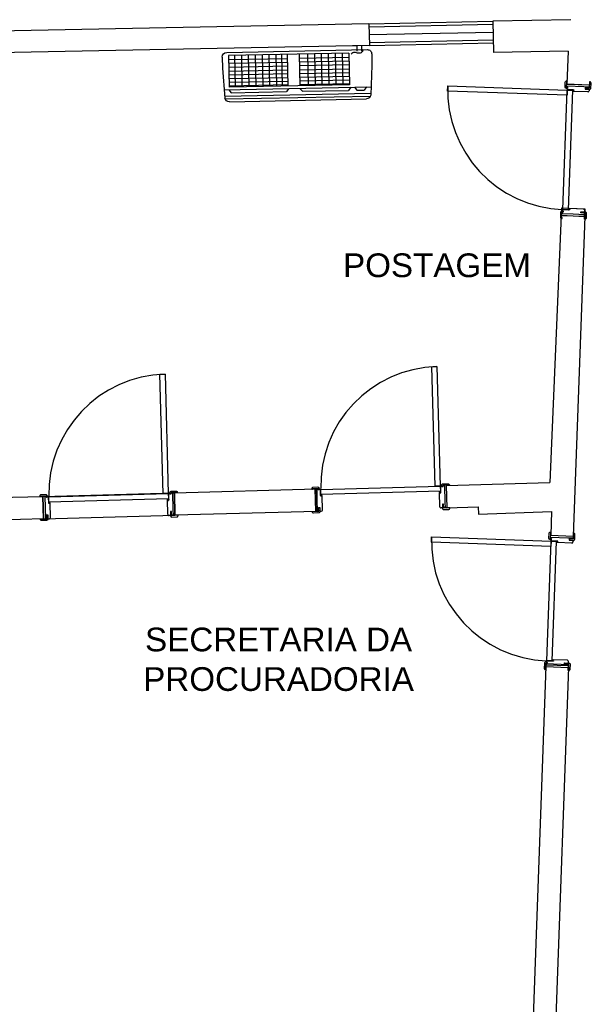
# Model space of a CAD drawing. Header units: inches. Extents: x 352 to 438, y 0 to 186.
# Tile 24 of 40: x 374.18 to 377.99, y 164.89 to 171.47. Entities that reach past the tile are written whole.
import ezdxf

# ---------------------------------------------------------------- set-up
doc = ezdxf.new("R2010")
doc.units = ezdxf.units.IN
doc.header["$MEASUREMENT"] = 0
doc.linetypes.add('DASHED2', pattern=[0.375, 0.25, -0.125])
doc.linetypes.add('HIDDEN2', pattern=[0.1875, 0.125, -0.0625])
for name, color, linetype in [('TJ-DEMOLIR', 30, 'HIDDEN2'), ('TJ-DRYWALL', 132, 'Continuous'), ('TJ-ESQUADRIA2', 2, 'Continuous'), ('TJ-ESQUADRIAS', 2, 'Continuous'), ('TJ-LADEVIDRO', 11, 'Continuous'), ('TJ-PAREDE', 5, 'Continuous'), ('TJ-PAREDECORTE', 5, 'Continuous'), ('TJ-SPLIT', 142, 'Continuous'), ('TJ-TEXTO03 1PARA100', 3, 'Continuous')]:
    doc.layers.add(name, color=color, linetype=linetype)
doc.styles.add('ARIAL', font='arial.ttf')
doc.linetypes.add('BATTING', pattern='A,0.00254,-2.54,[134,ltypeshp.shx,S=2.54,R=0,X=-2.54,Y=0],-5.08,[134,ltypeshp.shx,S=2.54,R=180,X=2.54,Y=0],-2.54', length=10.16254)

# ---------------------------------------------------------------- blocks, each defined once
blk = doc.blocks.new('porta 80')
at = {"layer": 'TJ-ESQUADRIAS'}
for p, q in [((-0.161, 0.888), (-0.047, 0.888)), ((-0.161, 0.879), (-0.161, 0.888)), ((-0.155, 0.879), (-0.161, 0.879)), ((-0.161, 0.871), (-0.155, 0.871)), ((-0.155, 0.871), (-0.155, 0.879)), ((-0.117, 0.863), (-0.153, 0.863)), ((-0.117, 0.862), (-0.117, 0.863)), ((-0.112, 0.862), (-0.117, 0.862)), ((-0.117, 0.859), (-0.112, 0.859)), ((-0.117, 0.8551), (-0.117, 0.859)), ((-0.112, 0.859), (-0.112, 0.862)), ((-0.047, 0.888), (-0.011, 0.888)), ((-0.037, 0.879), (-0.037, 0.871)), ((-0.011, 0.879), (-0.037, 0.879)), ((-0.037, 0.871), (-0.011, 0.871)), ((-0.011, 0.888), (-0.011, 0.879)), ((-0.011, 0.871), (-0.011, 0.861)), ((-0.1149, 0.853), (-0.117, 0.8551)), ((-0.019, 0.853), (-0.1149, 0.853)), ((-0.1149, 0.068), (-0.117, 0.0659)), ((-0.019, 0.068), (-0.1149, 0.068)), ((-0.161, 0.05), (-0.155, 0.05)), ((-0.161, 0.042), (-0.161, 0.033)), ((-0.155, 0.042), (-0.161, 0.042)), ((-0.161, 0.033), (-0.087, 0.033)), ((-0.155, 0.05), (-0.155, 0.042)), ((-0.117, 0.058), (-0.153, 0.058)), ((-0.117, 0.0659), (-0.117, 0.062)), ((-0.117, 0.062), (-0.112, 0.062)), ((-0.117, 0.059), (-0.117, 0.058)), ((-0.112, 0.059), (-0.117, 0.059)), ((-0.112, 0.062), (-0.112, 0.059)), ((-0.087, 0.033), (-0.011, 0.033)), ((-0.037, 0.05), (-0.011, 0.05)), ((-0.037, 0.042), (-0.037, 0.05)), ((-0.011, 0.042), (-0.037, 0.042)), ((-0.011, 0.05), (-0.011, 0.06)), ((-0.011, 0.033), (-0.011, 0.042))]:
    blk.add_line(p, q, dxfattribs=at)
at = {"layer": 'TJ-ESQUADRIAS', "color": 1, "linetype": 'DASHED2', "ltscale": 5}
blk.add_lwpolyline([(-0.9575, 0.825), (-0.9575, 0.86), (-0.1575, 0.86), (-0.1575, 0.825), (-0.9575, 0.825)], dxfattribs=at)
at = {"layer": 'TJ-ESQUADRIAS'}
for points in [[(-0.161, 0.9155), (-0.163, 0.9135), (-0.164, 0.9135), (-0.164, 0.8785), (-0.159, 0.8785), (-0.156, 0.8755), (-0.156, 0.871), (-0.164, 0.871, -0.414214), (-0.172, 0.879), (-0.172, 0.913, -0.414214), (-0.164, 0.921), (-0.161, 0.921)], [(-0.119, 0.854, -0.165409), (-0.1206, 0.8549, 0.159727), (-0.1191, 0.8616), (-0.1183, 0.8616), (-0.1183, 0.854)], [(-0.032, 0.8785), (-0.035, 0.8755), (-0.035, 0.871), (-0.008, 0.871, 0.414214), (0, 0.879), (0, 0.913, 0.414214), (-0.008, 0.921), (-0.011, 0.921), (-0.011, 0.8785)], [(-0.119, 0.067, 0.165409), (-0.1206, 0.0661, -0.159727), (-0.1191, 0.0594), (-0.1183, 0.0594), (-0.1183, 0.067)], [(-0.161, 0.0055), (-0.163, 0.0075), (-0.164, 0.0075), (-0.164, 0.0425), (-0.159, 0.0425), (-0.156, 0.0455), (-0.156, 0.05), (-0.164, 0.05, 0.414214), (-0.172, 0.042), (-0.172, 0.008, 0.414214), (-0.164, 0), (-0.161, 0)], [(-0.032, 0.0425), (-0.035, 0.0455), (-0.035, 0.05), (-0.008, 0.05, -0.414214), (0, 0.042), (0, 0.008, -0.414214), (-0.008, 0), (-0.011, 0), (-0.011, 0.0425)]]:
    blk.add_lwpolyline(points, format="xyb", close=True, dxfattribs=at)
blk.add_lwpolyline([(-0.1575, 0.86), (-0.1225, 0.86), (-0.1225, 0.06), (-0.1575, 0.06), (-0.1575, 0.86)], dxfattribs=at)
at = {"layer": 'TJ-ESQUADRIAS', "color": 1, "linetype": 'DASHED2', "ltscale": 5}
blk.add_arc((-0.1575, 0.86), 0.8, 180, 270, dxfattribs=at)
at = {"layer": 'TJ-ESQUADRIAS'}
for centre, start, end in [((-0.153, 0.871), 180, 270), ((-0.019, 0.861), 270, 0), ((-0.019, 0.06), 0, 90), ((-0.153, 0.05), 90, 180)]:
    blk.add_arc(centre, 0.008, start, end, dxfattribs=at)
at = {"layer": 'TJ-PAREDECORTE', "linetype": 'Continuous'}
for p, q in [((-0.161, 0.9005), (-0.011, 0.9005)), ((-0.161, 0.0205), (-0.011, 0.0205))]:
    blk.add_line(p, q, dxfattribs=at)
blk = doc.blocks.new('A$C794E0566')
for p, q in [((0.225, 1, 0), (0.0248, 0.9876, 0)), ((0.0388, 0.0105, 0), (0.0388, 0.9885, 0)), ((0.08, 0.0048, 0), (0.08, 0.991, 0)), ((0.3, 1, 0), (0.225, 1, 0)), ((0, 0.0419, 0), (0, 0.9581, 0)), ((0.0191, 0.014, 0), (0.0191, 0.986, 0)), ((0.08, 0.96, 0), (0.0598, 0.9446, 0)), ((0.0598, 0.896, 0), (0.0598, 0.9446, 0)), ((0.3202, 0.9347, 0), (0.3577, 0.9347, 0)), ((0.33, 0.03, 0), (0.33, 0.97, 0)), ((0.08, 0.8806, 0), (0.0598, 0.896, 0)), ((0.3202, 0.903, 0), (0.3577, 0.903, 0)), ((0.3577, 0.903, 0), (0.3577, 0.8713, 0)), ((0.08, 0.8555, 0), (0.0598, 0.84, 0)), ((0.0598, 0.5309, 0), (0.0598, 0.84, 0)), ((0.3088, 0.8475, 0), (0.097, 0.8475, 0)), ((0.097, 0.8475, 0), (0.097, 0.0425, 0)), ((0.3088, 0.8013, 0), (0.097, 0.8013, 0)), ((0.1065, 0.5152, 0), (0.1065, 0.8475, 0)), ((0.1302, 0.5152, 0), (0.1302, 0.8475, 0)), ((0.1552, 0.5152, 0), (0.1552, 0.8475, 0)), ((0.1802, 0.5152, 0), (0.1802, 0.8475, 0)), ((0.2048, 0.5152, 0), (0.2048, 0.8475, 0)), ((0.232, 0.5152, 0), (0.232, 0.8475, 0)), ((0.257, 0.5152, 0), (0.257, 0.8475, 0)), ((0.2816, 0.5152, 0), (0.2816, 0.8475, 0)), ((0.3088, 0.8475, 0), (0.3088, 0.0425, 0)), ((0.3088, 0.755, 0), (0.097, 0.755, 0)), ((0.3088, 0.7088, 0), (0.097, 0.7088, 0)), ((0.3088, 0.6625, 0), (0.097, 0.6625, 0)), ((0.3088, 0.6163, 0), (0.097, 0.6163, 0)), ((0.08, 0.5154, 0), (0.0598, 0.5309, 0)), ((0.3088, 0.57, 0), (0.097, 0.57, 0)), ((0.3088, 0.5152, 0), (0.097, 0.5152, 0)), ((0.08, 0.4409, 0), (0.0598, 0.4255, 0)), ((0.0598, 0.0555, 0), (0.0598, 0.4255, 0)), ((0.3088, 0.4352, 0), (0.097, 0.4352, 0)), ((0.3088, 0.3968, 0), (0.097, 0.3968, 0)), ((0.3088, 0.3968, 0), (0.097, 0.3968, 0)), ((0.1065, 0.0425, 0), (0.1065, 0.4352, 0)), ((0.1302, 0.0425, 0), (0.1302, 0.4352, 0)), ((0.1552, 0.0425, 0), (0.1552, 0.4352, 0)), ((0.1802, 0.0425, 0), (0.1802, 0.4352, 0)), ((0.2048, 0.0425, 0), (0.2048, 0.4352, 0)), ((0.232, 0.0425, 0), (0.232, 0.4352, 0)), ((0.257, 0.0425, 0), (0.257, 0.4352, 0)), ((0.2816, 0.0425, 0), (0.2816, 0.4352, 0)), ((0.3088, 0.3588, 0), (0.097, 0.3588, 0)), ((0.3088, 0.3588, 0), (0.097, 0.3588, 0)), ((0.3088, 0.3125, 0), (0.097, 0.3125, 0)), ((0.3088, 0.2663, 0), (0.097, 0.2663, 0)), ((0.3088, 0.2663, 0), (0.097, 0.2663, 0)), ((0.3088, 0.2663, 0), (0.097, 0.2663, 0)), ((0.3088, 0.2663, 0), (0.097, 0.2663, 0)), ((0.3088, 0.22, 0), (0.097, 0.22, 0)), ((0.3088, 0.22, 0), (0.097, 0.22, 0)), ((0.3088, 0.1738, 0), (0.097, 0.1738, 0)), ((0.3088, 0.1738, 0), (0.097, 0.1738, 0)), ((0.3088, 0.1738, 0), (0.097, 0.1738, 0)), ((0.3088, 0.1738, 0), (0.097, 0.1738, 0)), ((0.3088, 0.1275, 0), (0.097, 0.1275, 0)), ((0.3088, 0.1275, 0), (0.097, 0.1275, 0)), ((0.3088, 0.0813, 0), (0.097, 0.0813, 0)), ((0.3088, 0.0813, 0), (0.097, 0.0813, 0)), ((0.3088, 0.0813, 0), (0.097, 0.0813, 0)), ((0.3088, 0.0813, 0), (0.097, 0.0813, 0)), ((0.225, 0, 0), (0.0248, 0.0124, 0)), ((0.225, 0, 0), (0.0248, 0.0124, 0)), ((0.08, 0.04, 0), (0.0598, 0.0555, 0)), ((0.08, 0.04, 0), (0.0598, 0.0555, 0)), ((0.3088, 0.0425, 0), (0.097, 0.0425, 0)), ((0.3088, 0.0425, 0), (0.097, 0.0425, 0)), ((0.3, 0, 0), (0.225, 0, 0)), ((0.3, 0, 0), (0.225, 0, 0))]:
    blk.add_line(p, q)
at = {"lineweight": -3}
blk.add_line((0.3181, 0.9131, 0), (0.3181, 0.9131, 0), dxfattribs=at)
for centre, start, end in [((0.3, 0.97, 0), 0, 90), ((0.03, 0.9581, 0), 100, 180), ((0.03, 0.0419, 0), 180, 260), ((0.03, 0.0419, 0), 180, 260), ((0.3, 0.03, 0), 270, 0), ((0.3, 0.03, 0), 270, 0)]:
    blk.add_arc(centre, 0.03, start, end)
blk.add_spline([(0.3302, 0.943, 0), (0.3101, 0.9289, 0), (0.3101, 0.8973, 0), (0.3101, 0.873, 0), (0.3017, 0.8614, 0)], degree=3, dxfattribs=at)

msp = doc.modelspace()

# ---------------------------------------------------------------- linework, layer by layer
at = {"layer": 'TJ-DEMOLIR', "ltscale": 10}
for p, q in [((377.8039, 170.2151), (377.8017, 170.1652)), ((377.8039, 170.2151), (377.9605, 170.2084)), ((377.9605, 170.2084), (377.9587, 170.1584)), ((374.3337, 168.2842), (375.2135, 168.3082)), ((374.3378, 168.1339), (375.2175, 168.1579)), ((377.7004, 167.1649), (377.6996, 167.1449)), ((377.7004, 167.1649), (377.8503, 167.1595)), ((377.8503, 167.1595), (377.8495, 167.1395))]:
    msp.add_line(p, q, dxfattribs=at)
at = {"layer": 'TJ-DRYWALL'}
for p, q in [((376.5151, 171.4472), (377.3449, 171.464)), ((376.5155, 171.4272), (377.3453, 171.444)), ((376.5176, 171.3222), (377.3474, 171.339)), ((376.518, 171.3022), (377.3478, 171.319))]:
    msp.add_line(p, q, dxfattribs=at)
at = {"layer": 'TJ-LADEVIDRO', "linetype": 'BATTING', "ltscale": 0.05}
msp.add_line((376.5165, 171.3747), (377.3464, 171.3915), dxfattribs=at)
at = {"layer": 'TJ-PAREDE'}
for p, q in [((377.8648, 171.4745), (377.3449, 171.464)), ((377.3449, 171.464), (377.3492, 171.254)), ((376.5151, 171.4472), (372.5759, 171.3674)), ((376.5151, 171.4472), (376.518, 171.3022)), ((376.518, 171.3022), (372.8788, 171.2285)), ((377.8491, 171.2641), (377.3492, 171.254)), ((377.8491, 171.2641), (377.8396, 171.0443)), ((377.8396, 171.0443), (377.9895, 171.0379)), ((377.8017, 170.1652), (377.7248, 168.3768)), ((377.8017, 170.1652), (377.9587, 170.1584)), ((377.9587, 170.1584), (377.8813, 168.0189)), ((377.0326, 168.3579), (377.7248, 168.3768)), ((377.0326, 168.3579), (377.0367, 168.2079)), ((375.2133, 168.3082), (376.163, 168.3341)), ((375.2175, 168.1576), (375.2133, 168.3082)), ((376.163, 168.3341), (376.1671, 168.1842)), ((372.6693, 168.2386), (374.3337, 168.2841)), ((374.3378, 168.1336), (374.3337, 168.2842)), ((376.1671, 168.1842), (375.2174, 168.1579)), ((377.0368, 168.207), (377.2466, 168.2154)), ((377.2466, 168.2154), (377.2476, 168.1655)), ((377.2476, 168.1645), (377.7372, 168.1842)), ((377.7372, 168.1842), (377.7314, 168.0243)), ((374.3378, 168.1336), (373.1882, 168.1018)), ((377.7314, 168.0243), (377.8813, 168.0189)), ((377.6996, 167.1449), (377.5532, 163.0976)), ((377.6996, 167.1449), (377.8495, 167.1395)), ((377.8495, 167.1395), (377.7031, 163.0921))]:
    msp.add_line(p, q, dxfattribs=at)

# ---------------------------------------------------------------- block references
at = {"layer": 'TJ-ESQUADRIA2', "linetype": 'Continuous'}
for p, rotation in [((377.9679, 170.1381), 357.9283536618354), ((376.1369, 168.1723), 271.5657797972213), ((374.3176, 168.1223), 271.5657797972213), ((377.8598, 167.1186), 357.9283536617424)]:
    msp.add_blockref('porta 80', p, dxfattribs=dict(at, rotation=rotation))
at = {"layer": 'TJ-SPLIT', "xscale": -1, "rotation": 271.1603887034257}
msp.add_blockref('A$C794E0566', (375.5402, 170.9246, 0), dxfattribs=at)

# ---------------------------------------------------------------- texts
at = {"layer": 'TJ-TEXTO03 1PARA100', "char_height": 0.15875, "width": 2.044718, "attachment_point": 1, "style": 'ARIAL'}
for s, insert in [('\\pxqc;POSTAGEM', (375.9481, 169.9104)), ('\\pxqc;SECRETARIA DA PROCURADORIA', (374.8882, 167.406))]:
    msp.add_mtext(s, dxfattribs=dict(at, insert=insert))

doc.saveas('drawing.dxf')
